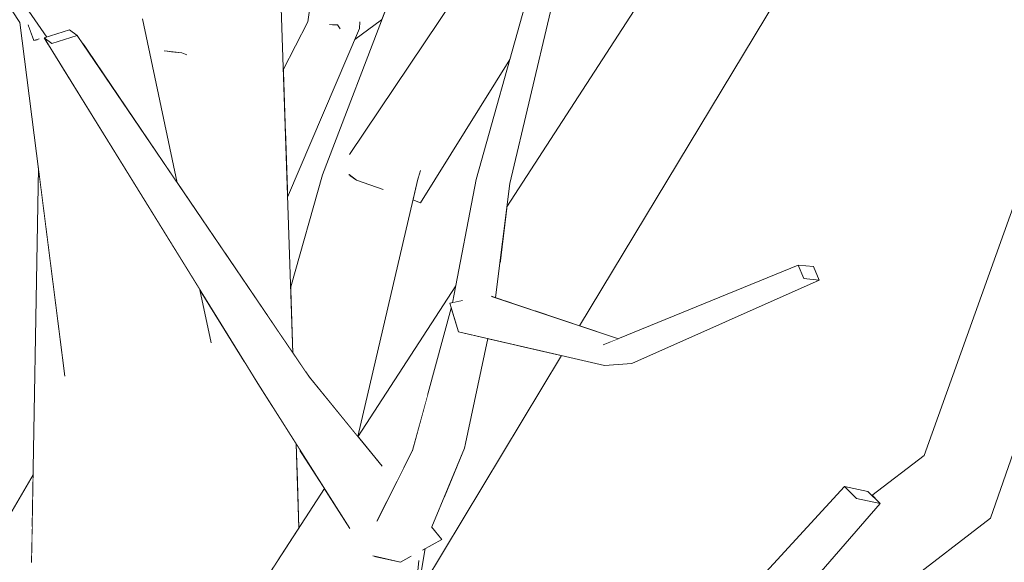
# Model space of a CAD drawing. Extents: x -289599 to -184549, y 66678 to 295474.
# Tile 203 of 256: x -265050 to -264920, y 71642 to 71714. Entities that reach past the tile are written whole.
import ezdxf

# ---------------------------------------------------------------- set-up
doc = ezdxf.new("R2010")
doc.units = 0
doc.header["$MEASUREMENT"] = 0
doc.linetypes.add('Wipeout_Contour', pattern=[1000, 0, -1000])
doc.layers.add('arch drzewa', color=8, linetype='Continuous')
doc.layers.add('arch drzewa_Nr_Pióra__4', color=8, linetype='Continuous', lineweight=9)

msp = doc.modelspace()

# ---------------------------------------------------------------- wipeouts: each hides what was drawn before it
at = {"color": 254, "linetype": 'Wipeout_Contour', "lineweight": 0, "ltscale": 1930777.258713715}
msp.add_wipeout([(-265019.91, 71740.65), (-265015.18, 71671.6), (-265014.14, 71670.07), (-265016.53, 71739.73), (-265017.03, 71737.74), (-265019.05, 71741.24)], dxfattribs=at).dxf.layer = 'arch drzewa'
at = {"color": 254, "linetype": 'Wipeout_Contour', "lineweight": 0, "ltscale": 1287036.397568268}
msp.add_wipeout([(-264987.98, 71691.85), (-264987.45, 71677.53), (-264987.2, 71677.45), (-264985.3, 71692.64)], dxfattribs=at).dxf.layer = 'arch drzewa'
at = {"color": 254, "linetype": 'Wipeout_Contour', "lineweight": 0, "ltscale": 965173.347251}
msp.add_wipeout([(-264969.05, 71668.69), (-264944.16, 71679.79), (-264946.2, 71679.98)], dxfattribs=at).dxf.layer = 'arch drzewa'
at = {"color": 254, "linetype": 'Wipeout_Contour', "lineweight": 0, "ltscale": 1287109.220227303}
msp.add_wipeout([(-265014.31, 71658.91), (-265013.47, 71646.64), (-265013.35, 71646.83), (-265013.73, 71658)], dxfattribs=at).dxf.layer = 'arch drzewa'
at = {"color": 254, "linetype": 'Wipeout_Contour', "lineweight": 0, "ltscale": 1930546.754980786}
msp.add_wipeout([(-264993.84, 71653.36), (-264995.96, 71646.55), (-264995.89, 71646.66), (-264995.72, 71646.96), (-264995.69, 71646.93), (-264991.31, 71657.41)], dxfattribs=at).dxf.layer = 'arch drzewa'
at = {"color": 254, "linetype": 'Wipeout_Contour', "lineweight": 0, "ltscale": 965135.207152}
msp.add_wipeout([(-264976.32, 71603.59), (-264936.04, 71650.07), (-264939.17, 71650.72)], dxfattribs=at).dxf.layer = 'arch drzewa'
at = {"color": 254, "linetype": 'Wipeout_Contour', "lineweight": 0, "ltscale": 1287034.263995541}
msp.add_wipeout([(-264997.42, 71642.45), (-264998.21, 71634.44), (-264996.54, 71644.05), (-264996.9, 71643.86)], dxfattribs=at).dxf.layer = 'arch drzewa'

# ---------------------------------------------------------------- next in the draw order: wipeouts: each hides what was drawn before it
at = {"color": 254, "linetype": 'Wipeout_Contour', "lineweight": 0, "ltscale": 1287179.753642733}
msp.add_wipeout([(-265019.91, 71740.65), (-265020.42, 71741.49), (-265017.47, 71674.97), (-265015.18, 71671.6)], dxfattribs=at).dxf.layer = 'arch drzewa'
at = {"color": 254, "linetype": 'Wipeout_Contour', "lineweight": 0, "ltscale": 965281.782217}
msp.add_wipeout([(-264985.3, 71692.64), (-264979.89, 71715.51), (-264982.62, 71714.45)], dxfattribs=at).dxf.layer = 'arch drzewa'
at = {"color": 254, "linetype": 'Wipeout_Contour', "lineweight": 0, "ltscale": 1287038.229161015}
msp.add_wipeout([(-264989.76, 71676.6), (-264987.7, 71677.61), (-264987.45, 71677.53), (-264987.98, 71691.85)], dxfattribs=at).dxf.layer = 'arch drzewa'
at = {"color": 254, "linetype": 'Wipeout_Contour', "lineweight": 0, "ltscale": 965273.193095}
msp.add_wipeout([(-264990.19, 71672.46), (-264991.31, 71657.41), (-264988.23, 71672)], dxfattribs=at).dxf.layer = 'arch drzewa'
at = {"color": 254, "linetype": 'Wipeout_Contour', "lineweight": 0, "ltscale": 1608891.24406979}
msp.add_wipeout([(-265014.31, 71658.91), (-265016.94, 71663.07), (-265016.04, 71642.67), (-265015.53, 71643.45), (-265013.47, 71646.64)], dxfattribs=at).dxf.layer = 'arch drzewa'
at = {"color": 254, "linetype": 'Wipeout_Contour', "lineweight": 0, "ltscale": 965165.405646}
msp.add_wipeout([(-264939.17, 71650.72), (-264979.65, 71605.24), (-264976.32, 71603.59)], dxfattribs=at).dxf.layer = 'arch drzewa'
at = {"color": 254, "linetype": 'Wipeout_Contour', "lineweight": 0, "ltscale": 1930566.278967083}
msp.add_wipeout([(-265003.83, 71642.06), (-264999.6, 71620.45), (-264997.42, 71642.45), (-264998.66, 71642.89), (-264999.83, 71642.26), (-265003.23, 71643.04)], dxfattribs=at).dxf.layer = 'arch drzewa'

# ---------------------------------------------------------------- next in the draw order: wipeouts: each hides what was drawn before it
at = {"color": 254, "linetype": 'Wipeout_Contour', "lineweight": 0, "ltscale": 1287191.109150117}
msp.add_wipeout([(-265027.83, 71711.45), (-265023.03, 71683.16), (-265017.47, 71674.97), (-265020.42, 71741.49)], dxfattribs=at).dxf.layer = 'arch drzewa'
at = {"color": 254, "linetype": 'Wipeout_Contour', "lineweight": 0, "ltscale": 1287045.223810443}
msp.add_wipeout([(-264989.76, 71693.16), (-264990.04, 71676.72), (-264989.76, 71676.6), (-264987.98, 71691.85)], dxfattribs=at).dxf.layer = 'arch drzewa'
at = {"color": 254, "linetype": 'Wipeout_Contour', "lineweight": 0, "ltscale": 1608911.009041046}
msp.add_wipeout([(-265018.8, 71666), (-265020.62, 71668.94), (-265016.14, 71642.51), (-265016.04, 71642.67), (-265016.94, 71663.07)], dxfattribs=at).dxf.layer = 'arch drzewa'
at = {"color": 254, "linetype": 'Wipeout_Contour', "lineweight": 0, "ltscale": 1608792.048586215}
msp.add_wipeout([(-264997.42, 71642.45), (-264996.9, 71643.86), (-264996.92, 71643.85), (-264995.96, 71646.55), (-264993.84, 71653.36)], dxfattribs=at).dxf.layer = 'arch drzewa'
at = {"color": 254, "linetype": 'Wipeout_Contour', "lineweight": 0, "ltscale": 965144.022886}
msp.add_wipeout([(-264979.65, 71605.24), (-264939.17, 71650.72), (-264940.79, 71652.3)], dxfattribs=at).dxf.layer = 'arch drzewa'

# ---------------------------------------------------------------- next in the draw order: wipeouts: each hides what was drawn before it
at = {"color": 254, "linetype": 'Wipeout_Contour', "lineweight": 0, "ltscale": 3218080.146703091}
msp.add_wipeout([(-265029.37, 71720.56), (-265036.11, 71760.29), (-265035.26, 71716.14), (-265034.14, 71714.54), (-265029.54, 71692.74), (-265023.03, 71683.16), (-265027.83, 71711.45), (-265028.25, 71709.74), (-265028.27, 71709.74), (-265031.17, 71710.25)], dxfattribs=at).dxf.layer = 'arch drzewa'
at = {"color": 254, "linetype": 'Wipeout_Contour', "lineweight": 0, "ltscale": 965283.579822}
msp.add_wipeout([(-264982.62, 71714.45), (-264987.98, 71691.85), (-264985.3, 71692.64)], dxfattribs=at).dxf.layer = 'arch drzewa'
at = {"color": 254, "linetype": 'Wipeout_Contour', "lineweight": 0, "ltscale": 1287049.027419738}
msp.add_wipeout([(-264989.76, 71693.16), (-264992.92, 71676.77), (-264991.67, 71677.04), (-264990.04, 71676.72)], dxfattribs=at).dxf.layer = 'arch drzewa'
at = {"color": 254, "linetype": 'Wipeout_Contour', "lineweight": 0, "ltscale": 3861497.691366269}
msp.add_wipeout([(-265033.84, 71651.28), (-265034.04, 71651.82), (-265033.84, 71641.28), (-265016.71, 71641.63), (-265016.14, 71642.51), (-265020.62, 71668.94), (-265026.52, 71678.48), (-265025.08, 71671.67), (-265027.55, 71667.97), (-265032.94, 71648.56), (-265033.67, 71650.82), (-265033.76, 71651.16)], dxfattribs=at).dxf.layer = 'arch drzewa'
at = {"color": 254, "linetype": 'Wipeout_Contour', "lineweight": 0, "ltscale": 965280.093055}
msp.add_wipeout([(-264997.42, 71642.45), (-264993.84, 71653.36), (-264998.24, 71657.1)], dxfattribs=at).dxf.layer = 'arch drzewa'
at = {"color": 254, "linetype": 'Wipeout_Contour', "lineweight": 0, "ltscale": 965175.364382}
msp.add_wipeout([(-264940.79, 71652.3), (-264984.15, 71605.22), (-264979.65, 71605.24)], dxfattribs=at).dxf.layer = 'arch drzewa'

# ---------------------------------------------------------------- next in the draw order: wipeouts: each hides what was drawn before it
at = {"color": 254, "linetype": 'Wipeout_Contour', "lineweight": 0, "ltscale": 965288.05327}
msp.add_wipeout([(-264987.98, 71691.85), (-264982.62, 71714.45), (-264983.28, 71716.4)], dxfattribs=at).dxf.layer = 'arch drzewa'
at = {"color": 254, "linetype": 'Wipeout_Contour', "lineweight": 0, "ltscale": 1287034.178794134}
msp.add_wipeout([(-264993.84, 71653.36), (-264991.31, 71657.41), (-264990.19, 71672.46), (-264990.33, 71672.49)], dxfattribs=at).dxf.layer = 'arch drzewa'
at = {"color": 254, "linetype": 'Wipeout_Contour', "lineweight": 0, "ltscale": 1930573.493314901}
msp.add_wipeout([(-264998.24, 71657.1), (-265002.96, 71647.78), (-265002.86, 71647.03), (-264998.44, 71643.01), (-264998.66, 71642.89), (-264997.42, 71642.45)], dxfattribs=at).dxf.layer = 'arch drzewa'
at = {"color": 254, "linetype": 'Wipeout_Contour', "lineweight": 0, "ltscale": 965389.190762}
msp.add_wipeout([(-265033.84, 71641.28), (-265034.04, 71651.82), (-265035.16, 71653.25)], dxfattribs=at).dxf.layer = 'arch drzewa'
at = {"color": 254, "linetype": 'Wipeout_Contour', "lineweight": 0, "ltscale": 1286815.459057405}
msp.add_wipeout([(-264937.66, 71651.65), (-264940.79, 71652.3), (-264939.17, 71650.72), (-264936.04, 71650.07)], dxfattribs=at).dxf.layer = 'arch drzewa'
at = {"color": 254, "linetype": 'Wipeout_Contour', "lineweight": 0, "ltscale": 965273.131875}
msp.add_wipeout([(-264994.33, 71645.26), (-264995.72, 71646.96), (-264995.89, 71646.66)], dxfattribs=at).dxf.layer = 'arch drzewa'

# ---------------------------------------------------------------- next in the draw order: wipeouts: each hides what was drawn before it
at = {"color": 254, "linetype": 'Wipeout_Contour', "lineweight": 0, "ltscale": 965288.939789}
msp.add_wipeout([(-264983.28, 71716.4), (-264989.76, 71693.16), (-264987.98, 71691.85)], dxfattribs=at).dxf.layer = 'arch drzewa'
at = {"color": 254, "linetype": 'Wipeout_Contour', "lineweight": 0, "ltscale": 1609031.80984513}
msp.add_wipeout([(-265048.01, 71694.71), (-265048.9, 71642.2), (-265033.84, 71641.28), (-265035.16, 71653.25), (-265044.51, 71667.18)], dxfattribs=at).dxf.layer = 'arch drzewa'
at = {"color": 254, "linetype": 'Wipeout_Contour', "lineweight": 0, "ltscale": 1287041.55822175}
msp.add_wipeout([(-264993.02, 71675.83), (-264993.84, 71653.36), (-264990.33, 71672.49), (-264992.11, 71672.9)], dxfattribs=at).dxf.layer = 'arch drzewa'
at = {"color": 254, "linetype": 'Wipeout_Contour', "lineweight": 0, "ltscale": 1287095.536907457}
msp.add_wipeout([(-265002.34, 71655.07), (-265011.96, 71666.85), (-265016.31, 71664.91), (-265002.86, 71652.89)], dxfattribs=at).dxf.layer = 'arch drzewa'
at = {"color": 254, "linetype": 'Wipeout_Contour', "lineweight": 0, "ltscale": 1608512.495228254}
msp.add_wipeout([(-264936.04, 71650.07), (-264970.47, 71610.34), (-264921.37, 71648.11), (-264930.18, 71656.42), (-264936.31, 71650.32)], dxfattribs=at).dxf.layer = 'arch drzewa'
at = {"color": 254, "linetype": 'Wipeout_Contour', "lineweight": 0, "ltscale": 1287051.936232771}
msp.add_wipeout([(-265002.86, 71647.03), (-265003.19, 71646.88), (-264999.83, 71642.26), (-264998.44, 71643.01)], dxfattribs=at).dxf.layer = 'arch drzewa'
at = {"color": 254, "linetype": 'Wipeout_Contour', "lineweight": 0, "ltscale": 1287032.214200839}
msp.add_wipeout([(-264995.96, 71646.55), (-264996.92, 71643.85), (-264994.33, 71645.26), (-264995.89, 71646.66)], dxfattribs=at).dxf.layer = 'arch drzewa'

# ---------------------------------------------------------------- next in the draw order: linework, layer by layer
at = {"layer": 'arch drzewa_Nr_Pióra__4', "linetype": 'Continuous'}
msp.add_line((-264939.17, 71650.72), (-264940.79, 71652.3), dxfattribs=at)

# ---------------------------------------------------------------- next in the draw order: wipeouts: each hides what was drawn before it
at = {"color": 254, "linetype": 'Wipeout_Contour', "lineweight": 0, "ltscale": 965421.999867}
msp.add_wipeout([(-265046.23, 71711.25), (-265011.96, 71666.85), (-265042.84, 71712.34)], dxfattribs=at).dxf.layer = 'arch drzewa'
at = {"color": 254, "linetype": 'Wipeout_Contour', "lineweight": 0, "ltscale": 2573507.787476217}
msp.add_wipeout([(-264917.7, 71691.35), (-264921.37, 71648.11), (-264907.39, 71688.31), (-264910.29, 71689.17), (-264911.32, 71688.41), (-264913.94, 71688.29), (-264914.97, 71688.58), (-264915.58, 71690.73)], dxfattribs=at).dxf.layer = 'arch drzewa'
at = {"color": 254, "linetype": 'Wipeout_Contour', "lineweight": 0, "ltscale": 1287048.087212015}
msp.add_wipeout([(-264998.24, 71657.1), (-264993.84, 71653.36), (-264993.02, 71675.83), (-264993.08, 71676.03)], dxfattribs=at).dxf.layer = 'arch drzewa'
at = {"color": 254, "linetype": 'Wipeout_Contour', "lineweight": 0, "ltscale": 965245.255755}
msp.add_wipeout([(-264992.11, 71672.9), (-264972.69, 71668.4), (-264972.89, 71671.15)], dxfattribs=at).dxf.layer = 'arch drzewa'
at = {"color": 254, "linetype": 'Wipeout_Contour', "lineweight": 0, "ltscale": 965316.575592}
msp.add_wipeout([(-265016.31, 71664.91), (-265004.11, 71648.15), (-265002.83, 71652.86)], dxfattribs=at).dxf.layer = 'arch drzewa'
at = {"color": 254, "linetype": 'Wipeout_Contour', "lineweight": 0, "ltscale": 965100.94426}
msp.add_wipeout([(-264937.15, 71651.14), (-264936.31, 71650.32), (-264930.18, 71656.42)], dxfattribs=at).dxf.layer = 'arch drzewa'
at = {"color": 254, "linetype": 'Wipeout_Contour', "lineweight": 0, "ltscale": 1287232.297453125}
msp.add_wipeout([(-265048.81, 71647.31), (-265055.91, 71611.03), (-265049.37, 71624.41), (-265048.9, 71642.2)], dxfattribs=at).dxf.layer = 'arch drzewa'
at = {"color": 254, "linetype": 'Wipeout_Contour', "lineweight": 0, "ltscale": 965291.800228}
msp.add_wipeout([(-264999.83, 71642.26), (-265003.19, 71646.88), (-265003.11, 71646.37)], dxfattribs=at).dxf.layer = 'arch drzewa'

# ---------------------------------------------------------------- next in the draw order: linework, layer by layer
at = {"layer": 'arch drzewa_Nr_Pióra__4', "linetype": 'Continuous'}
for p, q in [((-264940.79, 71652.3), (-264937.66, 71651.65)), ((-264936.04, 71650.07), (-264939.17, 71650.72)), ((-264937.66, 71651.65), (-264936.04, 71650.07)), ((-264976.32, 71603.59), (-264936.04, 71650.07))]:
    msp.add_line(p, q, dxfattribs=at)

# ---------------------------------------------------------------- next in the draw order: wipeouts: each hides what was drawn before it
at = {"color": 254, "linetype": 'Wipeout_Contour', "lineweight": 0, "ltscale": 965077.540261}
msp.add_wipeout([(-264917.7, 71691.35), (-264930.18, 71656.42), (-264921.37, 71648.11)], dxfattribs=at).dxf.layer = 'arch drzewa'
at = {"color": 254, "linetype": 'Wipeout_Contour', "lineweight": 0, "ltscale": 965266.283652}
msp.add_wipeout([(-264972.89, 71671.15), (-264993.29, 71676.69), (-264992.11, 71672.9)], dxfattribs=at).dxf.layer = 'arch drzewa'
at = {"color": 254, "linetype": 'Wipeout_Contour', "lineweight": 0, "ltscale": 1287102.216212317}
msp.add_wipeout([(-265004.11, 71648.15), (-265016.31, 71664.91), (-265018.8, 71666), (-265004.48, 71648.08)], dxfattribs=at).dxf.layer = 'arch drzewa'
at = {"color": 254, "linetype": 'Wipeout_Contour', "lineweight": 0, "ltscale": 3218113.8606255}
msp.add_wipeout([(-265048.7, 71653.85), (-265070.04, 71617.54), (-265058.02, 71612), (-265059.22, 71613.93), (-265057.63, 71614.27), (-265057.57, 71614.33), (-265057.16, 71613.89), (-265056.63, 71611.36), (-265055.91, 71611.03), (-265048.81, 71647.31)], dxfattribs=at).dxf.layer = 'arch drzewa'
at = {"color": 254, "linetype": 'Wipeout_Contour', "lineweight": 0, "ltscale": 965291.04449}
msp.add_wipeout([(-265003.47, 71643.09), (-264999.83, 71642.26), (-265003.11, 71646.37)], dxfattribs=at).dxf.layer = 'arch drzewa'

# ---------------------------------------------------------------- next in the draw order: linework, layer by layer
at = {"layer": 'arch drzewa_Nr_Pióra__4', "linetype": 'Continuous'}
for p, q in [((-264930.18, 71656.42), (-264917.7, 71691.35)), ((-264921.37, 71648.11), (-264907.39, 71688.31)), ((-264937.15, 71651.14), (-264930.18, 71656.42)), ((-264970.47, 71610.34), (-264921.37, 71648.11))]:
    msp.add_line(p, q, dxfattribs=at)

# ---------------------------------------------------------------- next in the draw order: wipeouts: each hides what was drawn before it
at = {"color": 254, "linetype": 'Wipeout_Contour', "lineweight": 0, "ltscale": 965246.505434}
msp.add_wipeout([(-264971.15, 71671.86), (-264993.29, 71676.69), (-264972.89, 71671.15)], dxfattribs=at).dxf.layer = 'arch drzewa'
at = {"color": 254, "linetype": 'Wipeout_Contour', "lineweight": 0, "ltscale": 1287090.240896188}
msp.add_wipeout([(-265018.8, 71666), (-265006.62, 71646.79), (-265005.93, 71647.05), (-265004.48, 71648.08)], dxfattribs=at).dxf.layer = 'arch drzewa'

# ---------------------------------------------------------------- next in the draw order: wipeouts: each hides what was drawn before it
at = {"color": 254, "linetype": 'Wipeout_Contour', "lineweight": 0, "ltscale": 965385.127947}
msp.add_wipeout([(-265011.96, 71666.85), (-265046.23, 71711.25), (-265016.31, 71664.91)], dxfattribs=at).dxf.layer = 'arch drzewa'
at = {"color": 254, "linetype": 'Wipeout_Contour', "lineweight": 0, "ltscale": 2252283.834061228}
msp.add_wipeout([(-264991.67, 71677.04), (-264993.29, 71676.69), (-264971.15, 71671.86), (-264970.85, 71671.98), (-264987.7, 71677.61), (-264989.76, 71676.6), (-264990.04, 71676.72)], dxfattribs=at).dxf.layer = 'arch drzewa'
at = {"color": 254, "linetype": 'Wipeout_Contour', "lineweight": 0, "ltscale": 2252288.182213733}
msp.add_wipeout([(-264997.61, 71637.89), (-264978.42, 71669.73), (-264984.21, 71671.07), (-264994.5, 71649.76), (-264995.69, 71646.93), (-264994.33, 71645.26), (-264996.54, 71644.05)], dxfattribs=at).dxf.layer = 'arch drzewa'
at = {"color": 254, "linetype": 'Wipeout_Contour', "lineweight": 0, "ltscale": 4182963.811386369}
msp.add_wipeout([(-265025.4, 71611.84), (-265010.85, 71615.93), (-265010.06, 71617.55), (-265009.55, 71621.43), (-265005.52, 71639.78), (-265003.83, 71642.06), (-265003.23, 71643.04), (-265003.47, 71643.09), (-265003.11, 71646.37), (-265003.19, 71646.88), (-265002.86, 71647.03), (-265002.96, 71647.78), (-264999.11, 71655.39)], dxfattribs=at).dxf.layer = 'arch drzewa'

# ---------------------------------------------------------------- next in the draw order: wipeouts: each hides what was drawn before it
at = {"color": 254, "linetype": 'Wipeout_Contour', "lineweight": 0, "ltscale": 2252513.362544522}
msp.add_wipeout([(-265012.16, 71714.14), (-265015.15, 71699.55), (-265014.85, 71690.81), (-265005.29, 71713.24), (-265007.54, 71713.53), (-265007.91, 71713.29), (-265008.97, 71713.72)], dxfattribs=at).dxf.layer = 'arch drzewa'
at = {"color": 254, "linetype": 'Wipeout_Contour', "lineweight": 0, "ltscale": 965429.850448}
msp.add_wipeout([(-265047.24, 71711.99), (-265016.31, 71664.91), (-265046.23, 71711.25)], dxfattribs=at).dxf.layer = 'arch drzewa'
at = {"color": 254, "linetype": 'Wipeout_Contour', "lineweight": 0, "ltscale": 965197.210542}
msp.add_wipeout([(-264946.2, 71679.98), (-264972.69, 71668.4), (-264969.05, 71668.69)], dxfattribs=at).dxf.layer = 'arch drzewa'
at = {"color": 254, "linetype": 'Wipeout_Contour', "lineweight": 0, "ltscale": 1287024.948490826}
msp.add_wipeout([(-264994.5, 71649.76), (-264984.21, 71671.07), (-264988.23, 71672), (-264991.31, 71657.41)], dxfattribs=at).dxf.layer = 'arch drzewa'

# ---------------------------------------------------------------- next in the draw order: linework, layer by layer
at = {"layer": 'arch drzewa_Nr_Pióra__4', "linetype": 'Continuous'}
for p, q in [((-264991.31, 71657.41), (-264988.23, 71672)), ((-264984.15, 71605.22), (-264940.79, 71652.3))]:
    msp.add_line(p, q, dxfattribs=at)

# ---------------------------------------------------------------- next in the draw order: wipeouts: each hides what was drawn before it
at = {"color": 254, "linetype": 'Wipeout_Contour', "lineweight": 0, "ltscale": 965373.008633}
msp.add_wipeout([(-265015.43, 71707.74), (-265015.15, 71699.55), (-265012.16, 71714.14)], dxfattribs=at).dxf.layer = 'arch drzewa'
at = {"color": 254, "linetype": 'Wipeout_Contour', "lineweight": 0, "ltscale": 965352.801116}
msp.add_wipeout([(-265005.29, 71713.24), (-265005.26, 71714.07), (-265005.47, 71713.98)], dxfattribs=at).dxf.layer = 'arch drzewa'
at = {"color": 254, "linetype": 'Wipeout_Contour', "lineweight": 0, "ltscale": 965392.755825}
msp.add_wipeout([(-265016.31, 71664.91), (-265047.24, 71711.99), (-265018.8, 71666)], dxfattribs=at).dxf.layer = 'arch drzewa'
at = {"color": 254, "linetype": 'Wipeout_Contour', "lineweight": 0, "ltscale": 965180.012865}
msp.add_wipeout([(-264972.69, 71668.4), (-264946.2, 71679.98), (-264946.94, 71681.77)], dxfattribs=at).dxf.layer = 'arch drzewa'

# ---------------------------------------------------------------- next in the draw order: wipeouts: each hides what was drawn before it
at = {"color": 254, "linetype": 'Wipeout_Contour', "lineweight": 0, "ltscale": 1930732.800202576}
msp.add_wipeout([(-265012.16, 71714.14), (-265008.97, 71713.72), (-265009.09, 71713.76), (-265009.57, 71714.77), (-265006.25, 71717.21), (-265009.71, 71731.59)], dxfattribs=at).dxf.layer = 'arch drzewa'
at = {"color": 254, "linetype": 'Wipeout_Contour', "lineweight": 0, "ltscale": 1287288.87367798}
msp.add_wipeout([(-265043.86, 71713.08), (-265047.24, 71711.99), (-265046.23, 71711.25), (-265042.84, 71712.34)], dxfattribs=at).dxf.layer = 'arch drzewa'
at = {"color": 254, "linetype": 'Wipeout_Contour', "lineweight": 0, "ltscale": 1287203.844277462}
msp.add_wipeout([(-265044.06, 71706.85), (-265027.55, 71667.97), (-265025.08, 71671.67), (-265026.52, 71678.48)], dxfattribs=at).dxf.layer = 'arch drzewa'
at = {"color": 254, "linetype": 'Wipeout_Contour', "lineweight": 0, "ltscale": 965202.608175}
msp.add_wipeout([(-264946.94, 71681.77), (-264972.89, 71671.15), (-264972.69, 71668.4)], dxfattribs=at).dxf.layer = 'arch drzewa'
at = {"color": 254, "linetype": 'Wipeout_Contour', "lineweight": 0, "ltscale": 2574139.650906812}
msp.add_wipeout([(-265005.93, 71647.05), (-265025.4, 71611.84), (-264999.11, 71655.39), (-264998.24, 71657.1), (-264996.17, 71664.7), (-265002.93, 71652.48), (-265004.11, 71648.15), (-265004.48, 71648.08)], dxfattribs=at).dxf.layer = 'arch drzewa'

# ---------------------------------------------------------------- next in the draw order: linework, layer by layer
at = {"layer": 'arch drzewa_Nr_Pióra__4', "linetype": 'Continuous'}
for p, q in [((-265025.03, 71671.45), (-265026.52, 71678.48)), ((-264969.05, 71668.69), (-264972.69, 71668.4)), ((-264994.33, 71645.26), (-264995.72, 71646.97)), ((-264994.33, 71645.26), (-264996.92, 71643.85)), ((-264999.83, 71642.26), (-265003.51, 71643.1)), ((-264998.4, 71643.04), (-264999.83, 71642.26)), ((-264998.21, 71634.44), (-264996.54, 71644.05)), ((-264999.6, 71620.45), (-264997.42, 71642.45))]:
    msp.add_line(p, q, dxfattribs=at)

# ---------------------------------------------------------------- next in the draw order: wipeouts: each hides what was drawn before it
at = {"color": 254, "linetype": 'Wipeout_Contour', "lineweight": 0, "ltscale": 2252178.294410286}
msp.add_wipeout([(-264962.5, 71716.01), (-264981.98, 71675.7), (-264976.02, 71673.71), (-264949.83, 71717.16), (-264952.35, 71716.93), (-264954.62, 71716.47), (-264954.47, 71716.74)], dxfattribs=at).dxf.layer = 'arch drzewa'
at = {"color": 254, "linetype": 'Wipeout_Contour', "lineweight": 0, "ltscale": 965434.018647}
msp.add_wipeout([(-265042.12, 71711.27), (-265029.54, 71692.74), (-265034.14, 71714.54)], dxfattribs=at).dxf.layer = 'arch drzewa'
at = {"color": 254, "linetype": 'Wipeout_Contour', "lineweight": 0, "ltscale": 965354.853407}
msp.add_wipeout([(-265007.54, 71713.53), (-265005.29, 71713.24), (-265005.47, 71713.98)], dxfattribs=at).dxf.layer = 'arch drzewa'
at = {"color": 254, "linetype": 'Wipeout_Contour', "lineweight": 0, "ltscale": 1286872.233419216}
msp.add_wipeout([(-264944.9, 71681.57), (-264946.94, 71681.77), (-264946.2, 71679.98), (-264944.16, 71679.79)], dxfattribs=at).dxf.layer = 'arch drzewa'
at = {"color": 254, "linetype": 'Wipeout_Contour', "lineweight": 0, "ltscale": 1608875.809133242}
msp.add_wipeout([(-265031.4, 71618.96), (-265025.4, 71611.84), (-265005.93, 71647.05), (-265006.62, 71646.79), (-265009.96, 71652.05)], dxfattribs=at).dxf.layer = 'arch drzewa'

# ---------------------------------------------------------------- next in the draw order: linework, layer by layer
at = {"layer": 'arch drzewa_Nr_Pióra__4', "linetype": 'Continuous'}
for p, q in [((-264946.2, 71679.98), (-264946.94, 71681.77)), ((-264946.94, 71681.77), (-264944.9, 71681.57)), ((-264944.9, 71681.57), (-264944.16, 71679.79)), ((-264944.16, 71679.79), (-264946.2, 71679.98))]:
    msp.add_line(p, q, dxfattribs=at)

# ---------------------------------------------------------------- next in the draw order: wipeouts: each hides what was drawn before it
at = {"color": 254, "linetype": 'Wipeout_Contour', "lineweight": 0, "ltscale": 2896298.363123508}
msp.add_wipeout([(-265027, 71731.72), (-265028.92, 71710.01), (-265011.74, 71785.03), (-265020.78, 71785.82), (-265021.36, 71762.97), (-265021.37, 71762.91), (-265021.36, 71762.78), (-265021.54, 71761.88), (-265021.84, 71760.12)], dxfattribs=at).dxf.layer = 'arch drzewa'
at = {"color": 254, "linetype": 'Wipeout_Contour', "lineweight": 0, "ltscale": 965251.218214}
msp.add_wipeout([(-264962.5, 71716.01), (-264986.03, 71677.05), (-264981.98, 71675.7)], dxfattribs=at).dxf.layer = 'arch drzewa'
at = {"color": 254, "linetype": 'Wipeout_Contour', "lineweight": 0, "ltscale": 1287148.859234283}
msp.add_wipeout([(-265009.09, 71713.76), (-265008.97, 71713.72), (-265007.91, 71713.29), (-265008.2, 71713.73)], dxfattribs=at).dxf.layer = 'arch drzewa'
at = {"color": 254, "linetype": 'Wipeout_Contour', "lineweight": 0, "ltscale": 1287230.372904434}
msp.add_wipeout([(-265044.06, 71706.85), (-265045.08, 71708.49), (-265032.94, 71648.56), (-265027.55, 71667.97)], dxfattribs=at).dxf.layer = 'arch drzewa'
at = {"color": 254, "linetype": 'Wipeout_Contour', "lineweight": 0, "ltscale": 3217653.595128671}
msp.add_wipeout([(-264992.48, 71679.03), (-265005.5, 71658.94), (-265002.34, 71655.07), (-265002.86, 71652.89), (-265002.83, 71652.86), (-265002.93, 71652.48), (-264996.17, 71664.7), (-264993.08, 71676.03), (-264993.29, 71676.69), (-264992.92, 71676.77)], dxfattribs=at).dxf.layer = 'arch drzewa'
at = {"color": 254, "linetype": 'Wipeout_Contour', "lineweight": 0, "ltscale": 1287103.145075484}
msp.add_wipeout([(-265013.57, 71653.27), (-265013.35, 71646.83), (-265009.96, 71652.05), (-265013.24, 71657.23)], dxfattribs=at).dxf.layer = 'arch drzewa'

# ---------------------------------------------------------------- next in the draw order: linework, layer by layer
at = {"layer": 'arch drzewa_Nr_Pióra__4', "linetype": 'Continuous'}
for p, q in [((-264993.29, 71676.69), (-264991.59, 71677.06)), ((-264992.11, 71672.9), (-264993.29, 71676.69)), ((-264992.11, 71672.9), (-264972.69, 71668.4)), ((-264995.69, 71646.93), (-264991.31, 71657.41)), ((-265003, 71647.7), (-264998.24, 71657.1)), ((-265031.4, 71618.96), (-265009.96, 71652.05))]:
    msp.add_line(p, q, dxfattribs=at)

# ---------------------------------------------------------------- next in the draw order: wipeouts: each hides what was drawn before it
at = {"color": 254, "linetype": 'Wipeout_Contour', "lineweight": 0, "ltscale": 1287232.839789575}
msp.add_wipeout([(-265031.17, 71710.25), (-265028.92, 71710.01), (-265027, 71731.72), (-265029.37, 71720.56)], dxfattribs=at).dxf.layer = 'arch drzewa'
at = {"color": 254, "linetype": 'Wipeout_Contour', "lineweight": 0, "ltscale": 1608760.797452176}
msp.add_wipeout([(-264986.64, 71681.93), (-264987.2, 71677.45), (-264986.03, 71677.05), (-264962.5, 71716.01), (-264963.55, 71723.69)], dxfattribs=at).dxf.layer = 'arch drzewa'
at = {"color": 254, "linetype": 'Wipeout_Contour', "lineweight": 0, "ltscale": 2896056.714528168}
msp.add_wipeout([(-265008.2, 71713.73), (-265007.91, 71713.29), (-265007.54, 71713.53), (-265005.47, 71713.98), (-265005.26, 71714.07), (-265005.29, 71713.24), (-265005.91, 71711.78), (-265002.35, 71714.4), (-265000.42, 71719.45)], dxfattribs=at).dxf.layer = 'arch drzewa'
at = {"color": 254, "linetype": 'Wipeout_Contour', "lineweight": 0, "ltscale": 3218189.49174483}
msp.add_wipeout([(-265049.1, 71712.97), (-265050.46, 71714.07), (-265033.67, 71650.82), (-265032.94, 71648.56), (-265045.08, 71708.49), (-265046.58, 71710.91), (-265048, 71712.07), (-265047.92, 71711.85), (-265048.18, 71711.72), (-265048.63, 71711.65)], dxfattribs=at).dxf.layer = 'arch drzewa'
at = {"color": 254, "linetype": 'Wipeout_Contour', "lineweight": 0, "ltscale": 2895994.512218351}
msp.add_wipeout([(-265012.4, 71667.5), (-265011.96, 71666.85), (-265005.51, 71658.96), (-264997.55, 71693.2), (-265000.48, 71693.33), (-265002.28, 71691.89), (-265005.68, 71693.09), (-265006.36, 71693.6), (-265010.23, 71693.77)], dxfattribs=at).dxf.layer = 'arch drzewa'
at = {"color": 254, "linetype": 'Wipeout_Contour', "lineweight": 0, "ltscale": 965333.552844}
msp.add_wipeout([(-265013.73, 71658), (-265013.57, 71653.27), (-265013.24, 71657.23)], dxfattribs=at).dxf.layer = 'arch drzewa'

# ---------------------------------------------------------------- next in the draw order: linework, layer by layer
at = {"layer": 'arch drzewa_Nr_Pióra__4', "linetype": 'Continuous'}
for p, q in [((-264969.05, 71668.69), (-264944.16, 71679.79)), ((-265005.5, 71658.94), (-264992.48, 71679.03)), ((-264987.73, 71677.62), (-264970.85, 71671.98)), ((-264998.24, 71657.1), (-264993.08, 71676.03)), ((-264997.61, 71637.89), (-264978.42, 71669.73)), ((-265006.59, 71646.73), (-265018.8, 71666)), ((-265013.35, 71646.83), (-265013.73, 71658))]:
    msp.add_line(p, q, dxfattribs=at)

# ---------------------------------------------------------------- next in the draw order: wipeouts: each hides what was drawn before it
at = {"color": 254, "linetype": 'Wipeout_Contour', "lineweight": 0, "ltscale": 1930833.370328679}
msp.add_wipeout([(-265028.92, 71710.01), (-265028.25, 71709.74), (-265020.42, 71741.49), (-265019.91, 71740.65), (-265019.05, 71741.24), (-265011.74, 71785.03)], dxfattribs=at).dxf.layer = 'arch drzewa'
at = {"color": 254, "linetype": 'Wipeout_Contour', "lineweight": 0, "ltscale": 965262.834149}
msp.add_wipeout([(-264986.64, 71681.93), (-264963.55, 71723.69), (-264985.69, 71689.51)], dxfattribs=at).dxf.layer = 'arch drzewa'
at = {"color": 254, "linetype": 'Wipeout_Contour', "lineweight": 0, "ltscale": 1608923.699091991}
msp.add_wipeout([(-265009.57, 71714.77), (-265009.09, 71713.76), (-265008.2, 71713.73), (-265000.42, 71719.45), (-264999.33, 71722.3)], dxfattribs=at).dxf.layer = 'arch drzewa'
at = {"color": 254, "linetype": 'Wipeout_Contour', "lineweight": 0, "ltscale": 1930826.868725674}
msp.add_wipeout([(-265050.46, 71714.07), (-265044.51, 71667.18), (-265035.16, 71653.25), (-265034.04, 71651.82), (-265033.84, 71651.28), (-265033.76, 71651.16)], dxfattribs=at).dxf.layer = 'arch drzewa'
at = {"color": 254, "linetype": 'Wipeout_Contour', "lineweight": 0, "ltscale": 965314.632144}
msp.add_wipeout([(-264997.55, 71693.2), (-264997.2, 71694.3), (-264997.4, 71694.21)], dxfattribs=at).dxf.layer = 'arch drzewa'
at = {"color": 254, "linetype": 'Wipeout_Contour', "lineweight": 0, "ltscale": 1287129.266545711}
msp.add_wipeout([(-265014.44, 71678.89), (-265014.14, 71670.07), (-265012.4, 71667.5), (-265010.23, 71693.77)], dxfattribs=at).dxf.layer = 'arch drzewa'

# ---------------------------------------------------------------- next in the draw order: linework, layer by layer
at = {"layer": 'arch drzewa_Nr_Pióra__4', "linetype": 'Continuous'}
for p, q in [((-265014.14, 71670.07), (-265016.53, 71739.73)), ((-265015.43, 71707.74), (-265012.16, 71714.14)), ((-265048.9, 71642.2), (-265048.01, 71694.71)), ((-264972.89, 71671.15), (-264946.94, 71681.77)), ((-265002.3, 71655.03), (-265011.96, 71666.85)), ((-265070.04, 71617.54), (-265048.7, 71653.85))]:
    msp.add_line(p, q, dxfattribs=at)

# ---------------------------------------------------------------- next in the draw order: wipeouts: each hides what was drawn before it
at = {"color": 254, "linetype": 'Wipeout_Contour', "lineweight": 0, "ltscale": 1931013.796656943}
msp.add_wipeout([(-265034.14, 71714.54), (-265116.28, 71812.62), (-265046.88, 71712.11), (-265043.86, 71713.08), (-265042.84, 71712.34), (-265042.12, 71711.27)], dxfattribs=at).dxf.layer = 'arch drzewa'
at = {"color": 254, "linetype": 'Wipeout_Contour', "lineweight": 0, "ltscale": 1930675.46034875}
msp.add_wipeout([(-264989.32, 71748.48), (-265010.23, 71693.77), (-265006.36, 71693.6), (-265006.64, 71693.8), (-265006.57, 71696.56), (-264994.34, 71714.78)], dxfattribs=at).dxf.layer = 'arch drzewa'
at = {"color": 254, "linetype": 'Wipeout_Contour', "lineweight": 0, "ltscale": 965419.997854}
msp.add_wipeout([(-265028.92, 71710.01), (-265031.17, 71710.25), (-265028.27, 71709.74)], dxfattribs=at).dxf.layer = 'arch drzewa'

# ---------------------------------------------------------------- next in the draw order: linework, layer by layer
at = {"layer": 'arch drzewa_Nr_Pióra__4', "linetype": 'Continuous'}
for p, q in [((-265012.16, 71714.14), (-265009.71, 71731.59)), ((-265029.54, 71692.74), (-265034.14, 71714.54)), ((-265008.2, 71713.73), (-265009.3, 71713.77)), ((-265007.86, 71713.22), (-265008.2, 71713.73)), ((-265043.86, 71713.08), (-265042.84, 71712.34)), ((-265011.96, 71666.85), (-265042.84, 71712.34)), ((-265028.92, 71710.01), (-265031.27, 71710.26)), ((-265028.24, 71709.73), (-265028.92, 71710.01)), ((-265014.44, 71678.89), (-265010.23, 71693.77))]:
    msp.add_line(p, q, dxfattribs=at)

# ---------------------------------------------------------------- next in the draw order: wipeouts: each hides what was drawn before it
at = {"color": 254, "linetype": 'Wipeout_Contour', "lineweight": 0, "ltscale": 2574670.827175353}
msp.add_wipeout([(-265046.88, 71712.11), (-265097.45, 71785.35), (-265050.46, 71714.07), (-265049.1, 71712.97), (-265049.37, 71713.71), (-265048, 71712.07), (-265046.58, 71710.91), (-265047.24, 71711.99)], dxfattribs=at).dxf.layer = 'arch drzewa'
at = {"color": 254, "linetype": 'Wipeout_Contour', "lineweight": 0, "ltscale": 965317.88488}
msp.add_wipeout([(-265000.48, 71693.33), (-264997.55, 71693.2), (-264997.4, 71694.21)], dxfattribs=at).dxf.layer = 'arch drzewa'

# ---------------------------------------------------------------- next in the draw order: linework, layer by layer
at = {"layer": 'arch drzewa_Nr_Pióra__4', "linetype": 'Continuous'}
for p, q in [((-265050.46, 71714.07), (-265097.45, 71785.35)), ((-265047.24, 71711.99), (-265043.86, 71713.08)), ((-265042.84, 71712.34), (-265046.23, 71711.25)), ((-265046.23, 71711.25), (-265047.24, 71711.99)), ((-265018.8, 71666), (-265047.24, 71711.99))]:
    msp.add_line(p, q, dxfattribs=at)

# ---------------------------------------------------------------- next in the draw order: wipeouts: each hides what was drawn before it
at = {"color": 254, "linetype": 'Wipeout_Contour', "lineweight": 0, "ltscale": 1930548.823170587}
msp.add_wipeout([(-264954.01, 71773.26), (-264997.17, 71690.07), (-264985.31, 71709.13), (-264983.28, 71716.4), (-264981.14, 71715.83), (-264947.01, 71770.66)], dxfattribs=at).dxf.layer = 'arch drzewa'
at = {"color": 254, "linetype": 'Wipeout_Contour', "lineweight": 0, "ltscale": 1287302.613418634}
msp.add_wipeout([(-265048, 71712.07), (-265049.37, 71713.71), (-265048.63, 71711.65), (-265047.92, 71711.85)], dxfattribs=at).dxf.layer = 'arch drzewa'

# ---------------------------------------------------------------- next in the draw order: wipeouts: each hides what was drawn before it
at = {"color": 254, "linetype": 'Wipeout_Contour', "lineweight": 0, "ltscale": 2895931.744957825}
msp.add_wipeout([(-265005.68, 71693.09), (-265002.28, 71691.89), (-265000.48, 71693.33), (-264997.4, 71694.21), (-264997.2, 71694.3), (-264997.55, 71693.2), (-264998.2, 71690.44), (-264997.17, 71690.07), (-264954.01, 71773.26)], dxfattribs=at).dxf.layer = 'arch drzewa'
at = {"color": 254, "linetype": 'Wipeout_Contour', "lineweight": 0, "ltscale": 965475.749938}
msp.add_wipeout([(-265047.92, 71711.85), (-265048.63, 71711.65), (-265048.18, 71711.72)], dxfattribs=at).dxf.layer = 'arch drzewa'

# ---------------------------------------------------------------- next in the draw order: linework, layer by layer
at = {"layer": 'arch drzewa_Nr_Pióra__4', "linetype": 'Continuous'}
for p, q in [((-265046.88, 71712.11), (-265116.28, 71812.62)), ((-265044.49, 71667), (-265050.46, 71714.07)), ((-265048.63, 71711.65), (-265049.38, 71713.76)), ((-265047.88, 71711.86), (-265048.63, 71711.65)), ((-265048.63, 71711.65), (-265048.15, 71711.73)), ((-264997.17, 71690.07), (-264998.2, 71690.44))]:
    msp.add_line(p, q, dxfattribs=at)

# ---------------------------------------------------------------- next in the draw order: wipeouts: each hides what was drawn before it
at = {"color": 254, "linetype": 'Wipeout_Contour', "lineweight": 0, "ltscale": 965278.734652}
msp.add_wipeout([(-265005.68, 71693.09), (-264954.01, 71773.26), (-264954.53, 71774.1)], dxfattribs=at).dxf.layer = 'arch drzewa'

# ---------------------------------------------------------------- next in the draw order: wipeouts: each hides what was drawn before it
at = {"color": 254, "linetype": 'Wipeout_Contour', "lineweight": 0, "ltscale": 1287089.48146666}
msp.add_wipeout([(-265006.64, 71693.8), (-265005.68, 71693.09), (-264954.53, 71774.1), (-265006.57, 71696.56)], dxfattribs=at).dxf.layer = 'arch drzewa'

# ---------------------------------------------------------------- next in the draw order: linework, layer by layer
at = {"layer": 'arch drzewa_Nr_Pióra__4', "linetype": 'Continuous'}
for p, q in [((-265006.63, 71696.48), (-264954.53, 71774.1)), ((-265010.23, 71693.77), (-264989.32, 71748.48)), ((-264985.69, 71689.51), (-264963.55, 71723.69)), ((-264989.76, 71693.16), (-264983.28, 71716.4)), ((-264976.02, 71673.71), (-264949.83, 71717.16)), ((-264985.3, 71692.64), (-264979.89, 71715.51)), ((-265005.91, 71711.78), (-265002.35, 71714.4)), ((-265005.29, 71713.24), (-265005.25, 71714.12)), ((-265014.85, 71690.81), (-265005.29, 71713.24)), ((-264997.17, 71690.07), (-264985.31, 71709.13)), ((-264997.55, 71693.2), (-264997.18, 71694.38)), ((-265005.68, 71693.09), (-265006.69, 71693.84)), ((-265002.13, 71691.83), (-265005.68, 71693.09)), ((-265005.51, 71658.96), (-264997.55, 71693.2)), ((-264992.92, 71676.77), (-264989.76, 71693.16)), ((-264987.2, 71677.45), (-264985.3, 71692.64))]:
    msp.add_line(p, q, dxfattribs=at)

doc.saveas('drawing.dxf')
